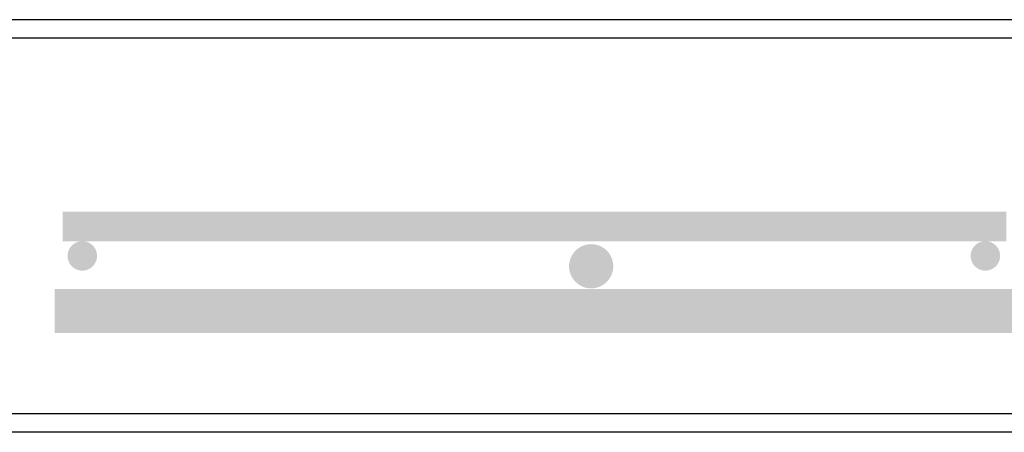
# Model space of a CAD drawing. Extents: x 2893 to 4079, y -406 to 622.
# Tile 42 of 53: x 3461.54 to 3478.25, y 495.48 to 502.48. Entities that reach past the tile are written whole.
import ezdxf

# ---------------------------------------------------------------- set-up
doc = ezdxf.new("R2010")
doc.units = 0
doc.header["$MEASUREMENT"] = 0
doc.linetypes.add('HIDDEN', pattern=[0.375, 0.25, -0.125])
doc.linetypes.add('TANK-SLAB$0$DASHED', pattern=[0.75, 0.5, -0.25])
doc.layers.add('REBAR', color=4, linetype='TANK-SLAB$0$DASHED')
doc.layers.add('TANK-SLAB', color=6, linetype='CONTINUOUS')

msp = doc.modelspace()

# ---------------------------------------------------------------- linework, layer by layer
at = {"layer": 'REBAR', "linetype": 'HIDDEN', "const_width": 0.5}
msp.add_lwpolyline([(3478.28637, 498.97141), (3462.27058, 498.97141)], dxfattribs=at)
at = {"layer": 'REBAR'}
for points, const_width in [([(3462.72868, 498.47139, -1), (3462.47868, 498.47139, -1)], 0.25), ([(3471.0513, 498.29581, 1), (3471.4263, 498.29581, 1)], 0.375), ([(3477.80304, 498.47139, 1), (3478.05304, 498.47139, 1)], 0.25)]:
    msp.add_lwpolyline(points, format="xyb", close=True, dxfattribs=dict(at, const_width=const_width))
at = {"layer": 'REBAR', "const_width": 0.75}
msp.add_lwpolyline([(3478.39544, 497.53689), (3462.13628, 497.53689)], dxfattribs=at)
at = {"layer": 'TANK-SLAB', "color": 2, "linetype": 'Continuous'}
for p, q in [((3480.09737, 502.47875), (3459.54205, 502.47875)), ((3480.37885, 502.16625), (3459.26344, 502.16625)), ((3479.63222, 495.79125), (3460.0094, 495.79125)), ((3479.57647, 495.47875), (3460.06575, 495.47875))]:
    msp.add_line(p, q, dxfattribs=at)

doc.saveas('drawing.dxf')
